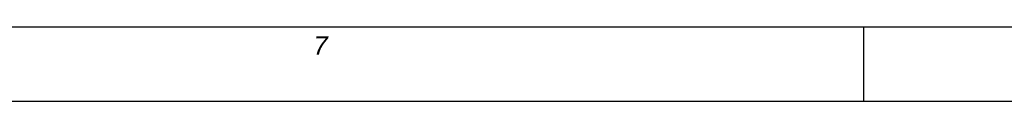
# Model space of a CAD drawing. Header units: millimetres. Extents: x 0 to 1189, y 0 to 841.
# Tile 2 of 68: x 386 to 492, y 0 to 8. Entities that reach past the tile are written whole.
import ezdxf

# ---------------------------------------------------------------- set-up
doc = ezdxf.new("R2010")
doc.units = ezdxf.units.MM
doc.header["$LTSCALE"] = 65.395
doc.layers.get('0').update_dxf_attribs({"linetype": 'CONTINUOUS'})
doc.layers.add('7_ALL_NOTE', color=7, linetype='CONTINUOUS')
doc.styles.add('TEXTSTYLE_3', font='ariali.ttf')

msp = doc.modelspace()

# ---------------------------------------------------------------- linework, layer by layer
at = {"color": 2, "linetype": 'Continuous'}
for p, q in [((8, 8), (1181, 8)), ((477.2, 8), (477.2, 0)), ((8, 0), (1181, 0))]:
    msp.add_line(p, q, dxfattribs=at)
at = {"color": 7, "linetype": 'Continuous'}
for p, q in [((8, 8), (1181, 8)), ((0, 0), (1189, 0))]:
    msp.add_line(p, q, dxfattribs=at)

# ---------------------------------------------------------------- texts
at = {"layer": '7_ALL_NOTE', "color": 1, "linetype": 'Continuous', "insert": (418.55, 7), "char_height": 2, "width": 1.65799, "attachment_point": 2, "line_spacing_factor": 0.9, "style": 'TEXTSTYLE_3'}
msp.add_mtext('7', dxfattribs=at)

doc.saveas('drawing.dxf')
